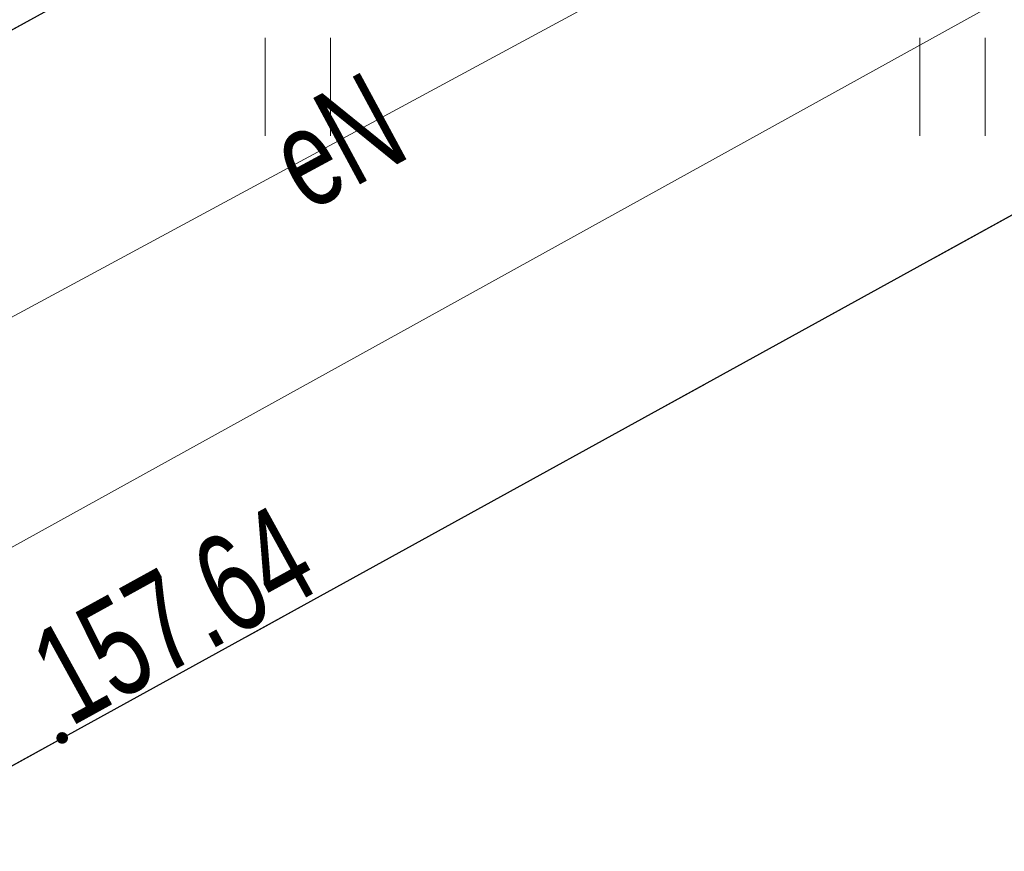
# Model space of a CAD drawing. Header units: metres. Extents: x 8440716 to 8446743, y 5883760 to 5887966.
# Tile 119 of 256: x 8442379.02 to 8442386.53, y 5885765.26 to 5885771.62. Entities that reach past the tile are written whole.
import ezdxf
from ezdxf.enums import TextEntityAlignment as Align

# ---------------------------------------------------------------- set-up
doc = ezdxf.new("R2010")
doc.units = ezdxf.units.M
doc.header["$MEASUREMENT"] = 0
doc.linetypes.add('1.0_0.5', pattern=[1.5, 1, -0.5])
doc.linetypes.add('1.5_0.5', pattern=[2, 1.5, -0.5])
doc.layers.get('0').update_dxf_attribs({"color": 250, "linetype": 'CONTINUOUS', "lineweight": 5})
for name, color, linetype in [('jezdnia', 253, 'CONTINUOUS'), ('krawężnik', 253, 'CONTINUOUS'), ('pikieta sztuczna', 253, 'CONTINUOUS'), ('pikieta sztuczna-Atr2', 253, 'CONTINUOUS'), ('przewód elektroenergetyczny podziemny', 253, 'CONTINUOUS'), ('przewód elektroenergetyczny podziemny-Atr1', 253, 'CONTINUOUS'), ('przewód kanalizacyjny', 253, 'CONTINUOUS'), ('trawnik', 253, 'CONTINUOUS')]:
    doc.layers.add(name, color=color, linetype=linetype)
doc.styles.get("Standard").update_dxf_attribs({"font": 'Working1250', "width": 0.75})

# ---------------------------------------------------------------- blocks, each defined once
blk = doc.blocks.new('TU04')
at = {"color": 0, "linetype": 'Continuous', "lineweight": 13}
for p, q in [((0, 0), (0, 0.75)), ((0.5, 0), (0.5, 0.75))]:
    blk.add_line(p, q, dxfattribs=at)
blk = doc.blocks.new('PW01')
at = {"linetype": 'Continuous', "lineweight": 13}
h = blk.add_hatch(color=0, dxfattribs=at)
edge = h.paths.add_edge_path()
edge.add_arc((0, 0), 0.045, 0, 360)

msp = doc.modelspace()

# ---------------------------------------------------------------- linework, layer by layer
at = {"layer": 'jezdnia', "color": 253, "linetype": '1.5_0.5', "lineweight": 18, "flags": 128}
msp.add_lwpolyline([(8442354.58, 5885756.96), (8442354.63, 5885757.66), (8442355.4, 5885758.56), (8442358.6, 5885760.32), (8442360.38, 5885761.27), (8442364.29, 5885763.46), (8442377.08, 5885770.51), (8442389.97, 5885777.59), (8442405.69, 5885786.21), (8442422.23, 5885795.3), (8442436.41, 5885803.11), (8442455.13, 5885813.43), (8442471.63, 5885822.52), (8442487.08, 5885831.03), (8442503.59, 5885840.1), (8442519.73, 5885848.92), (8442537.75, 5885858.86), (8442554.67, 5885868.18), (8442569.81, 5885876.49), (8442581.61, 5885882.97), (8442582.08, 5885882.24), (8442581.76, 5885881.78), (8442580.64, 5885880.69), (8442579.33, 5885879.7), (8442577.98, 5885878.83), (8442570.74, 5885874.88), (8442555.55, 5885866.46), (8442536.01, 5885855.7), (8442533.68, 5885854.35), (8442531.96, 5885853.23), (8442530.24, 5885852.1), (8442521.31, 5885845.84), (8442515.44, 5885841.74), (8442513.72, 5885840.56), (8442511.25, 5885838.92), (8442508.4, 5885837.15), (8442506.21, 5885835.9), (8442489.63, 5885826.76), (8442458.41, 5885809.62), (8442424.67, 5885791.05), (8442388.82, 5885771.35), (8442366.64, 5885759.13), (8442362.67, 5885757.07), (8442360.85, 5885756.17), (8442357.88, 5885755.12), (8442357.22, 5885754.99), (8442356.38, 5885754.95), (8442355.58, 5885755.14), (8442354.78, 5885755.86)], close=True, dxfattribs=at)
at = {"layer": 'krawężnik', "color": 253, "linetype": 'Continuous', "lineweight": 25, "flags": 128}
for points in [[(8442358.6, 5885760.32), (8442360.38, 5885761.27), (8442364.29, 5885763.46), (8442377.08, 5885770.51), (8442389.97, 5885777.59), (8442405.69, 5885786.21), (8442422.23, 5885795.3), (8442436.41, 5885803.11), (8442455.13, 5885813.43), (8442471.63, 5885822.52), (8442487.08, 5885831.03), (8442503.59, 5885840.1), (8442519.73, 5885848.92), (8442537.75, 5885858.86), (8442554.67, 5885868.18), (8442569.81, 5885876.49), (8442581.61, 5885882.97)], [(8442458.41, 5885809.62), (8442424.67, 5885791.05), (8442388.82, 5885771.35), (8442366.64, 5885759.13), (8442362.67, 5885757.07), (8442360.85, 5885756.17), (8442357.88, 5885755.12), (8442357.22, 5885754.99), (8442356.38, 5885754.95), (8442355.58, 5885755.14), (8442354.78, 5885755.86), (8442354.58, 5885756.96), (8442354.63, 5885757.66)]]:
    msp.add_lwpolyline(points, dxfattribs=at)
at = {"layer": 'przewód elektroenergetyczny podziemny', "color": 1, "linetype": 'Continuous', "lineweight": 18, "flags": 128}
msp.add_lwpolyline([(8442607.27, 5885894.81), (8442606.48, 5885894.46), (8442591.43, 5885886.03), (8442580.08, 5885880.64), (8442574.17, 5885877.56), (8442555.05, 5885867.33), (8442534.61, 5885855.87), (8442520.36, 5885847.5), (8442512.24, 5885843.08), (8442496.44, 5885834.17), (8442491.98, 5885831.04), (8442488.32, 5885828.95), (8442472.62, 5885821.15), (8442456.69, 5885812.9), (8442439.95, 5885803.64), (8442423.15, 5885793.93), (8442391.04, 5885775.87), (8442375.13, 5885767.28), (8442366.23, 5885762.58), (8442356.65, 5885756.84)], dxfattribs=at)
at = {"layer": 'przewód kanalizacyjny', "color": 34, "linetype": 'Continuous', "lineweight": 18, "flags": 128}
msp.add_lwpolyline([(8442322.87, 5885737.02), (8442369.18, 5885762.18), (8442412.33, 5885786.05), (8442454.35, 5885809.01), (8442504.35, 5885836.18), (8442552.38, 5885862.93), (8442600.93, 5885889.94)], dxfattribs=at)
at = {"layer": 'trawnik', "color": 253, "linetype": '1.0_0.5', "lineweight": 18, "flags": 128}
msp.add_lwpolyline([(8442537.75, 5885858.86), (8442519.73, 5885848.92), (8442503.59, 5885840.1), (8442487.08, 5885831.03), (8442471.63, 5885822.52), (8442455.13, 5885813.43), (8442436.41, 5885803.11), (8442422.23, 5885795.3), (8442405.69, 5885786.21), (8442389.97, 5885777.59), (8442377.08, 5885770.51), (8442364.29, 5885763.46), (8442364.7, 5885762.63), (8442366.21, 5885759.86), (8442366.64, 5885759.13), (8442388.82, 5885771.35), (8442424.67, 5885791.05), (8442458.41, 5885809.62), (8442489.63, 5885826.76), (8442506.21, 5885835.9), (8442508.4, 5885837.15), (8442511.25, 5885838.92), (8442513.72, 5885840.56), (8442515.44, 5885841.74), (8442521.31, 5885845.84), (8442530.24, 5885852.1), (8442531.96, 5885853.23), (8442533.68, 5885854.35), (8442536.01, 5885855.7), (8442555.55, 5885866.46), (8442570.74, 5885874.88), (8442577.98, 5885878.83), (8442579.33, 5885879.7), (8442580.64, 5885880.69), (8442581.76, 5885881.78), (8442582.08, 5885882.24), (8442581.61, 5885882.97), (8442569.81, 5885876.49), (8442554.67, 5885868.18)], close=True, dxfattribs=at)

# ---------------------------------------------------------------- block references
at = {"layer": 'pikieta sztuczna', "color": 253, "linetype": 'Continuous', "lineweight": 13}
msp.add_blockref('PW01', (8442379.34, 5885766.13), dxfattribs=at)
at = {"layer": 'trawnik', "color": 253, "linetype": 'Continuous', "lineweight": 18}
for p in [(8442380.889, 5885770.729), (8442385.889, 5885770.729)]:
    msp.add_blockref('TU04', p, dxfattribs=at)

# ---------------------------------------------------------------- texts
at = {"layer": 'pikieta sztuczna-Atr2', "color": 253, "width": 0.72}
msp.add_text('157.64', height=0.75, rotation=28.852, dxfattribs=at).set_placement((8442379.4, 5885766.21))
at = {"layer": 'przewód elektroenergetyczny podziemny-Atr1', "color": 1, "width": 0.72}
msp.add_text('eN', height=0.75, rotation=28.364, dxfattribs=at).set_placement((8442381.03, 5885770.47), align=Align.MIDDLE_LEFT)

doc.saveas('drawing.dxf')
